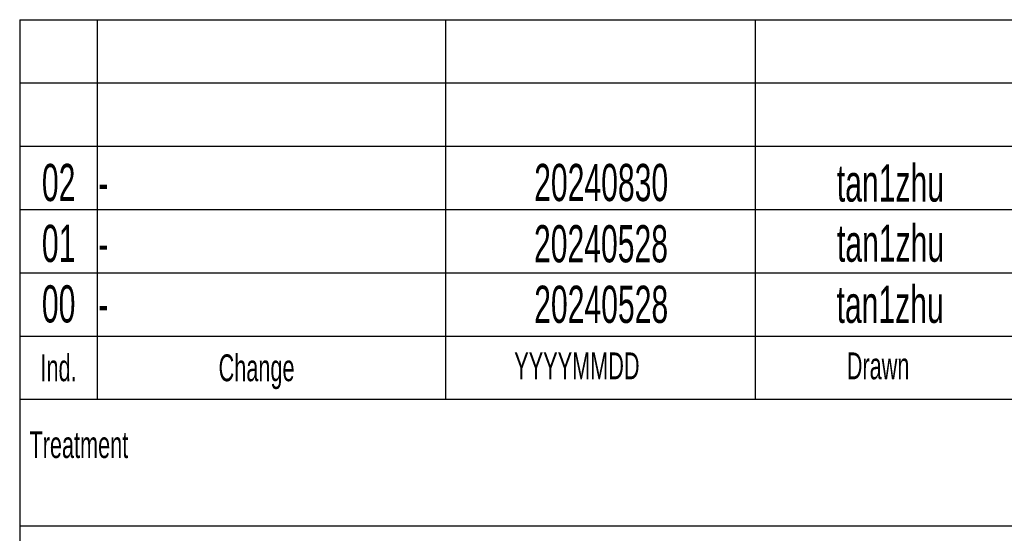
# Model space of a CAD drawing. Header units: millimetres. Extents: x 0 to 1737, y 0 to 594.
# Tile 29 of 45: x 1542 to 1609, y 35 to 70. Entities that reach past the tile are written whole.
import ezdxf

# ---------------------------------------------------------------- set-up
doc = ezdxf.new("R2010")
doc.units = ezdxf.units.MM
doc.layers.add('FORMAT', color=7, linetype='Continuous')
doc.styles.add('SLDTEXTSTYLE1', font='TXT', dxfattribs={"width": 0.605})

msp = doc.modelspace()

# ---------------------------------------------------------------- linework, layer by layer
at = {"layer": 'FORMAT'}
for p, q in [((1542.419904, 69.50001), (1542.419904, 14.25001)), ((1542.419904, 69.50001), (1727.019904, 69.50001)), ((1542.419904, 69.50001), (1727.019904, 69.50001)), ((1542.419904, 69.50001), (1727.019904, 69.50001)), ((1547.619904, 69.50001), (1547.619904, 44.00001)), ((1571.019904, 69.50001), (1571.019904, 44.00001)), ((1591.819904, 69.50001), (1591.819904, 44.00001)), ((1542.419904, 65.25001), (1727.019904, 65.25001)), ((1542.419904, 65.25001), (1727.019904, 65.25001)), ((1542.419904, 61.00001), (1727.019904, 61.00001)), ((1542.419904, 56.75001), (1727.019904, 56.75001)), ((1542.419904, 52.50001), (1727.019904, 52.50001)), ((1542.419904, 48.25001), (1727.019904, 48.25001)), ((1542.419904, 44.00001), (1727.019904, 44.00001)), ((1542.419904, 35.50001), (1727.019904, 35.50001))]:
    msp.add_line(p, q, dxfattribs=at)

# ---------------------------------------------------------------- texts
at = {"layer": 'FORMAT', "style": 'SLDTEXTSTYLE1'}
for s, insert, char_height, attachment_point in [('02', (1545.036326, 59.814291), 2.5, 2), ('20240830', (1581.469481, 59.813199), 2.5, 2), ('tan1zhu', (1600.893567, 59.779923), 2.5, 2), ('-', (1547.702306, 59.814291), 2.5, 1), ('01', (1545.036326, 55.722902), 2.5, 2), ('20240528', (1581.456658, 55.699697), 2.5, 2), ('tan1zhu', (1600.90385, 55.742602), 2.5, 2), ('-', (1547.702306, 55.722902), 2.5, 1), ('00', (1545.036326, 51.659683), 2.5, 2), ('20240528', (1581.471268, 51.632377), 2.5, 2), ('tan1zhu', (1600.876077, 51.633034), 2.5, 2), ('-', (1547.702306, 51.659683), 2.5, 1), ('Ind.', (1545.030132, 47.016592), 1.8, 2), ('Change', (1555.77626, 47.016592), 1.8, 1), ('YYYYMMDD', (1575.632934, 47.148371), 1.8, 1), ('Drawn', (1597.96073, 47.148371), 1.8, 1), ('Treatment', (1543.074042, 41.856554), 1.8, 1)]:
    msp.add_mtext(s, dxfattribs=dict(at, insert=insert, char_height=char_height, attachment_point=attachment_point))

doc.saveas('drawing.dxf')
